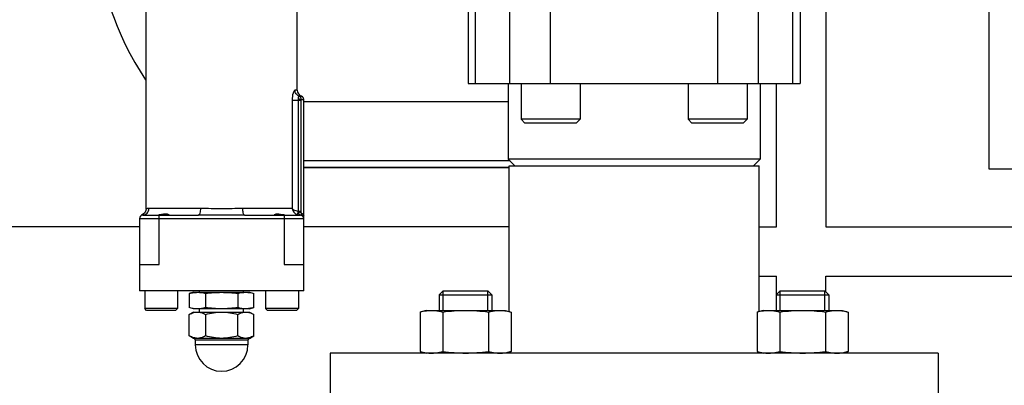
# Model space of a CAD drawing. Header units: millimetres. Extents: x 0 to 1189, y 0 to 841.
# Tile 203 of 217: x 1001.98 to 1013.96, y 560.43 to 564.88. Entities that reach past the tile are written whole.
import ezdxf
from ezdxf.enums import TextEntityAlignment as Align

# ---------------------------------------------------------------- set-up
doc = ezdxf.new("R2010")
doc.units = ezdxf.units.MM
doc.header["$LTSCALE"] = 65.395
doc.layers.get('0').update_dxf_attribs({"linetype": 'CONTINUOUS'})
for name, color, linetype in [('1907_153200_72_ABL618', 7, 'CONTINUOUS'), ('1907_153200_72_T1_PBL631', 7, 'CONTINUOUS'), ('32007_153200_10_ABL632', 7, 'CONTINUOUS'), ('8M32E_GENSET_GRUNDRAHMEN_ABL516', 7, 'CONTINUOUS'), ('8M32E_GENSET_GRUNDRAHMEN_T1_PBL517', 7, 'CONTINUOUS'), ('8M32E_GENSET_VERROHRUNG_ABL518', 7, 'CONTINUOUS'), ('D931_1-M16X60_PBL592', 7, 'CONTINUOUS'), ('D931_1-M16X60_PBL593', 7, 'CONTINUOUS'), ('D934-M16_PBL594', 7, 'CONTINUOUS'), ('D934-M16_PBL595', 7, 'CONTINUOUS'), ('EN1092-1-01A-DN65_PN16-77_5_PBL2197', 7, 'CONTINUOUS'), ('EN1092-1-01A-DN65_PN16-77_5_PBL619', 7, 'CONTINUOUS'), ('links_3_VBL515', 7, 'CONTINUOUS'), ('N4011-C1-142X77_PBL633', 7, 'CONTINUOUS'), ('N4251-B142X76_PBL629', 7, 'CONTINUOUS'), ('PUMPENAGGRR45_125_160_FL-Z-DB50_PBL596', 7, 'CONTINUOUS')]:
    doc.layers.add(name, color=color, linetype=linetype)
doc.styles.get("Standard").update_dxf_attribs({"font": 'txt', "width": 0.6})
doc.dimstyles.new('DIMSTYLE_4', dxfattribs={"dimtxt": 3.5, "dimasz": 3.5, "dimexe": 1.8, "dimexo": 0, "dimgap": 0.875, "dimtad": 1, "dimdec": 0, "dimlfac": 25, "dimdsep": 46, "dimtxsty": 'Standard', "dimblk": '_FILLED', "dimblk1": '_FILLED', "dimblk2": '_FILLED', "dimcen": 0.09, "dimadec": 0, "dimazin": 0, "dimtp": 2, "dimtm": 2, "dimtfac": 1, "dimtdec": 0, "dimtofl": 0, "dimtmove": 0, "dimatfit": 3, "dimldrblk": '_FILLED', "dimfxl": 1, "dimtolj": 1, "dimarcsym": 0})

# ---------------------------------------------------------------- blocks, each defined once
blk = doc.blocks.new('_FILLED')
at = {"color": 0, "linetype": 'ByBlock'}
blk.add_solid([(0, 0), (-1, 0.1671), (-1, -0.1671)], dxfattribs=at)
blk = doc.blocks.new('*D8')
at = {"color": 2, "linetype": 'Continuous'}
for p, q in [((1013.773, 724.373), (1093.933, 724.373)), ((1092.133, 724.373), (1092.133, 628.967)), ((1092.133, 533.561), (1092.133, 628.967)), ((1032.793, 533.561), (1093.933, 533.561))]:
    blk.add_line(p, q, dxfattribs=at)
at = {"color": 2, "linetype": 'Continuous', "xscale": 3.5, "yscale": 3.5, "zscale": 3.5}
for p, rotation in [((1092.133, 724.373), 90), ((1092.133, 533.561), 270)]:
    blk.add_blockref('_FILLED', p, dxfattribs=dict(at, rotation=rotation))
at = {"color": 2, "linetype": 'Continuous', "width": 0.690476}
blk.add_text('4770', height=3.5, rotation=90, dxfattribs=at).set_placement((1091.258, 628.967), align=Align.CENTER)
blk = doc.blocks.new('8M32E_GENSET_GRUNDRAHMEN_T1_PBL517', base_point=(985.693, 558.761))
at = {"layer": '8M32E_GENSET_GRUNDRAHMEN_T1_PBL517', "color": 7, "linetype": 'Continuous'}
for p, q in [((1011.793, 565.545), (1011.793, 562.361)), ((1011.193, 562.361), (1011.193, 564.103)), ((1005.44, 563.081), (1007.938, 563.081)), ((1003.44, 562.361), (997.947, 562.361)), ((1007.938, 562.361), (1005.44, 562.361)), ((1010.982, 562.361), (1011.193, 562.361)), ((1011.793, 562.361), (1019.18, 562.361)), ((1010.982, 561.761), (1011.193, 561.761)), ((1011.193, 561.536), (1011.193, 561.761)), ((1011.793, 561.761), (1019.18, 561.761)), ((1011.793, 561.572), (1011.793, 561.761))]:
    blk.add_line(p, q, dxfattribs=at)
blk = doc.blocks.new('8M32E_GENSET_GRUNDRAHMEN_ABL516', base_point=(985.693, 558.761))
at = {"layer": '8M32E_GENSET_GRUNDRAHMEN_T1_PBL517'}
blk.add_blockref('8M32E_GENSET_GRUNDRAHMEN_T1_PBL517', (985.693, 558.761), dxfattribs=at)
blk = doc.blocks.new('D931_1-M16X60_PBL592', base_point=(1011.51, 560.183))
at = {"layer": 'D931_1-M16X60_PBL592', "color": 7, "linetype": 'Continuous'}
for p, q in [((1011.239, 561.583), (1011.19, 561.534)), ((1011.19, 561.534), (1011.83, 561.534)), ((1011.19, 561.534), (1011.19, 561.343)), ((1011.239, 561.583), (1011.781, 561.583)), ((1011.781, 561.583), (1011.83, 561.534)), ((1011.83, 561.534), (1011.83, 561.343)), ((1011.198, 559.983), (1011.198, 560.023)), ((1011.822, 559.983), (1011.822, 560.023)), ((1010.956, 559.151), (1012.065, 559.151)), ((1010.956, 558.803), (1010.956, 559.151)), ((1011.06, 559.151), (1011.06, 559.183)), ((1011.233, 558.803), (1011.233, 559.151)), ((1011.787, 558.803), (1011.787, 559.151)), ((1011.96, 559.151), (1011.96, 559.183)), ((1012.065, 558.803), (1012.065, 559.151)), ((1011.031, 558.783), (1010.956, 558.803)), ((1011.99, 558.783), (1011.031, 558.783)), ((1011.99, 558.783), (1012.065, 558.803))]:
    blk.add_line(p, q, dxfattribs=at)
at = {"layer": 'D931_1-M16X60_PBL592', "color": 2, "linetype": 'Continuous'}
for p, q in [((1011.239, 561.343), (1011.239, 561.583)), ((1011.781, 561.343), (1011.781, 561.583))]:
    blk.add_line(p, q, dxfattribs=at)
at = {"layer": 'D931_1-M16X60_PBL592', "color": 7, "linetype": 'Continuous'}
for points in [[(1011.032, 558.788), (1011.006, 558.791), (1010.981, 558.797), (1010.956, 558.803)], [(1011.233, 558.803), (1011.168, 558.786), (1011.098, 558.779), (1011.032, 558.788)], [(1011.787, 558.803), (1011.696, 558.791), (1011.51, 558.776), (1011.325, 558.791), (1011.233, 558.803)], [(1011.989, 558.788), (1011.922, 558.779), (1011.853, 558.786), (1011.787, 558.803)], [(1012.065, 558.803), (1012.04, 558.797), (1012.015, 558.791), (1011.989, 558.788)]]:
    blk.add_open_spline(points, degree=3, dxfattribs=at)
blk = doc.blocks.new('D931_1-M16X60_PBL593', base_point=(1007.409, 560.183))
at = {"layer": 'D931_1-M16X60_PBL593', "color": 7, "linetype": 'Continuous'}
for p, q in [((1007.138, 561.583), (1007.089, 561.534)), ((1007.089, 561.534), (1007.729, 561.534)), ((1007.089, 561.534), (1007.089, 561.343)), ((1007.138, 561.583), (1007.68, 561.583)), ((1007.68, 561.583), (1007.729, 561.534)), ((1007.729, 561.534), (1007.729, 561.343)), ((1007.097, 559.983), (1007.097, 560.023)), ((1007.721, 559.983), (1007.721, 560.023)), ((1006.855, 559.151), (1007.963, 559.151)), ((1006.855, 558.803), (1006.855, 559.151)), ((1006.959, 559.151), (1006.959, 559.183)), ((1007.132, 558.803), (1007.132, 559.151)), ((1007.686, 558.803), (1007.686, 559.151)), ((1007.859, 559.151), (1007.859, 559.183)), ((1007.963, 558.803), (1007.963, 559.151)), ((1006.93, 558.783), (1006.855, 558.803)), ((1007.889, 558.783), (1006.93, 558.783)), ((1007.889, 558.783), (1007.963, 558.803))]:
    blk.add_line(p, q, dxfattribs=at)
at = {"layer": 'D931_1-M16X60_PBL593', "color": 2, "linetype": 'Continuous'}
for p, q in [((1007.138, 561.343), (1007.138, 561.583)), ((1007.68, 561.343), (1007.68, 561.583))]:
    blk.add_line(p, q, dxfattribs=at)
at = {"layer": 'D931_1-M16X60_PBL593', "color": 7, "linetype": 'Continuous'}
for points in [[(1006.93, 558.788), (1006.905, 558.791), (1006.88, 558.797), (1006.855, 558.803)], [(1007.132, 558.803), (1007.067, 558.786), (1006.997, 558.779), (1006.93, 558.788)], [(1007.686, 558.803), (1007.594, 558.791), (1007.409, 558.776), (1007.224, 558.791), (1007.132, 558.803)], [(1007.888, 558.788), (1007.821, 558.779), (1007.751, 558.786), (1007.686, 558.803)], [(1007.963, 558.803), (1007.939, 558.797), (1007.913, 558.791), (1007.888, 558.788)]]:
    blk.add_open_spline(points, degree=3, dxfattribs=at)
blk = doc.blocks.new('D934-M16_PBL594', base_point=(1011.51, 561.083))
at = {"layer": 'D934-M16_PBL594', "color": 7, "linetype": 'Continuous'}
for p, q in [((1011.031, 561.343), (1010.956, 561.323)), ((1010.956, 561.323), (1010.956, 560.843)), ((1011.031, 561.343), (1011.99, 561.343)), ((1011.233, 561.323), (1011.233, 560.843)), ((1011.787, 561.323), (1011.787, 560.843)), ((1011.99, 561.343), (1012.065, 561.323)), ((1012.065, 561.323), (1012.065, 560.843)), ((1010.956, 560.843), (1011.031, 560.823)), ((1012.065, 560.843), (1011.99, 560.823))]:
    blk.add_line(p, q, dxfattribs=at)
for centre, start, end in [((1011.095, 561.29), 262.3872, 276.8024), ((1011.926, 561.29), 263.1976, 277.6128)]:
    blk.add_arc(centre, 0.467, start, end, dxfattribs=at)
for points in [[(1010.956, 561.323), (1010.981, 561.33), (1011.007, 561.336), (1011.033, 561.339)], [(1011.033, 561.339), (1011.099, 561.348), (1011.168, 561.341), (1011.233, 561.323)], [(1011.233, 561.323), (1011.325, 561.336), (1011.51, 561.351), (1011.696, 561.336), (1011.787, 561.323)], [(1011.787, 561.323), (1011.852, 561.341), (1011.921, 561.348), (1011.988, 561.339)], [(1011.988, 561.339), (1012.014, 561.336), (1012.039, 561.33), (1012.065, 561.323)], [(1010.956, 560.843), (1010.981, 560.837), (1011.007, 560.831), (1011.033, 560.828)], [(1011.15, 560.827), (1011.178, 560.83), (1011.206, 560.836), (1011.233, 560.843)], [(1011.233, 560.843), (1011.325, 560.831), (1011.51, 560.816), (1011.696, 560.831), (1011.787, 560.843)], [(1011.787, 560.843), (1011.815, 560.836), (1011.843, 560.83), (1011.871, 560.827)], [(1011.988, 560.828), (1012.014, 560.831), (1012.039, 560.837), (1012.065, 560.843)]]:
    blk.add_open_spline(points, degree=3, dxfattribs=at)
blk = doc.blocks.new('D934-M16_PBL595', base_point=(1007.409, 561.083))
at = {"layer": 'D934-M16_PBL595', "color": 7, "linetype": 'Continuous'}
for p, q in [((1006.93, 561.343), (1006.855, 561.323)), ((1006.855, 561.323), (1006.855, 560.843)), ((1006.93, 561.343), (1007.889, 561.343)), ((1007.132, 561.323), (1007.132, 560.843)), ((1007.686, 561.323), (1007.686, 560.843)), ((1007.889, 561.343), (1007.963, 561.323)), ((1007.963, 561.323), (1007.963, 560.843)), ((1006.855, 560.843), (1006.93, 560.823)), ((1007.963, 560.843), (1007.889, 560.823))]:
    blk.add_line(p, q, dxfattribs=at)
for centre, start, end in [((1006.993, 561.29), 262.3872, 276.8024), ((1007.825, 561.29), 263.1976, 277.6128)]:
    blk.add_arc(centre, 0.467, start, end, dxfattribs=at)
for points in [[(1006.855, 561.323), (1006.88, 561.33), (1006.906, 561.336), (1006.932, 561.339)], [(1006.932, 561.339), (1006.998, 561.348), (1007.067, 561.341), (1007.132, 561.323)], [(1007.132, 561.323), (1007.224, 561.336), (1007.409, 561.351), (1007.594, 561.336), (1007.686, 561.323)], [(1007.686, 561.323), (1007.751, 561.341), (1007.82, 561.348), (1007.887, 561.339)], [(1007.887, 561.339), (1007.912, 561.336), (1007.938, 561.33), (1007.963, 561.323)], [(1006.855, 560.843), (1006.88, 560.837), (1006.906, 560.831), (1006.932, 560.828)], [(1007.049, 560.827), (1007.077, 560.83), (1007.105, 560.836), (1007.132, 560.843)], [(1007.132, 560.843), (1007.224, 560.831), (1007.409, 560.816), (1007.594, 560.831), (1007.686, 560.843)], [(1007.686, 560.843), (1007.714, 560.836), (1007.741, 560.83), (1007.769, 560.827)], [(1007.887, 560.828), (1007.912, 560.831), (1007.938, 560.837), (1007.963, 560.843)]]:
    blk.add_open_spline(points, degree=3, dxfattribs=at)
blk = doc.blocks.new('PUMPENAGGRR45_125_160_FL-Z-DB50_PBL596', base_point=(1018.2, 567.313))
at = {"layer": 'PUMPENAGGRR45_125_160_FL-Z-DB50_PBL596', "color": 7, "linetype": 'Continuous'}
for p, q in [((1013.78, 563.063), (1013.78, 572.343)), ((1003.52, 562.577), (1003.52, 565.707)), ((1007.44, 565.103), (1007.44, 564.103)), ((1011.48, 565.103), (1011.48, 564.103)), ((1005.36, 564.023), (1005.36, 565.003)), ((1007.44, 564.103), (1011.48, 564.103)), ((1007.928, 564.103), (1007.928, 563.183)), ((1008.084, 564.103), (1008.084, 563.671)), ((1008.804, 564.103), (1008.804, 563.671)), ((1010.116, 564.103), (1010.116, 563.671)), ((1010.836, 564.103), (1010.836, 563.671)), ((1010.992, 564.103), (1010.992, 563.183)), ((1005.44, 561.583), (1005.44, 563.91)), ((1008.804, 563.671), (1008.084, 563.671)), ((1008.132, 563.623), (1008.084, 563.671)), ((1008.756, 563.623), (1008.804, 563.671)), ((1010.836, 563.671), (1010.116, 563.671)), ((1010.164, 563.623), (1010.116, 563.671)), ((1010.788, 563.623), (1010.836, 563.671)), ((1008.756, 563.623), (1008.132, 563.623)), ((1010.788, 563.623), (1010.164, 563.623)), ((1010.992, 563.183), (1007.928, 563.183)), ((1008.008, 563.103), (1007.928, 563.183)), ((1010.912, 563.103), (1010.992, 563.183)), ((1018.78, 563.063), (1013.78, 563.063)), ((1003.44, 562.463), (1003.44, 561.583)), ((1003.487, 562.512), (1003.467, 562.501)), ((1003.467, 562.501), (1003.467, 562.501)), ((1003.48, 562.503), (1004.16, 562.503)), ((1003.68, 562.504), (1003.672, 562.503)), ((1003.687, 562.504), (1003.68, 562.504)), ((1004.72, 562.503), (1005.4, 562.503)), ((1005.2, 562.504), (1005.192, 562.504)), ((1005.207, 562.503), (1005.2, 562.504)), ((1005.4, 562.505), (1005.404, 562.504)), ((1005.404, 562.504), (1005.409, 562.503)), ((1005.409, 562.503), (1005.41, 562.503)), ((1005.41, 562.503), (1005.41, 562.503)), ((1005.412, 562.504), (1005.411, 562.506)), ((1005.412, 562.504), (1005.412, 562.504)), ((1003.44, 561.903), (1003.68, 561.903)), ((1005.2, 561.903), (1005.44, 561.903)), ((1005.44, 561.583), (1003.44, 561.583)), ((1003.504, 561.583), (1003.504, 561.367)), ((1003.904, 561.583), (1003.904, 561.367)), ((1004.1, 561.563), (1004.047, 561.549)), ((1004.047, 561.549), (1004.047, 561.377)), ((1004.1, 561.563), (1004.78, 561.563)), ((1004.172, 561.563), (1004.172, 561.583)), ((1004.243, 561.549), (1004.243, 561.377)), ((1004.636, 561.549), (1004.636, 561.377)), ((1004.708, 561.563), (1004.708, 561.583)), ((1004.78, 561.563), (1004.832, 561.549)), ((1004.832, 561.377), (1004.832, 561.549)), ((1004.975, 561.583), (1004.975, 561.367)), ((1005.375, 561.583), (1005.375, 561.367)), ((1003.904, 561.367), (1003.504, 561.367)), ((1003.528, 561.343), (1003.504, 561.367)), ((1003.88, 561.343), (1003.904, 561.367)), ((1004.1, 561.363), (1004.047, 561.377)), ((1004.78, 561.363), (1004.1, 561.363)), ((1004.172, 561.323), (1004.172, 561.363)), ((1004.708, 561.323), (1004.708, 561.363)), ((1004.78, 561.363), (1004.832, 561.377)), ((1005.375, 561.367), (1004.975, 561.367)), ((1004.999, 561.343), (1004.975, 561.367)), ((1005.351, 561.343), (1005.375, 561.367)), ((1003.88, 561.343), (1003.528, 561.343)), ((1004.1, 561.323), (1004.047, 561.293)), ((1004.047, 561.034), (1004.047, 561.293)), ((1004.1, 561.323), (1004.78, 561.323)), ((1004.243, 561.293), (1004.243, 561.034)), ((1004.636, 561.034), (1004.636, 561.293)), ((1004.78, 561.323), (1004.832, 561.293)), ((1004.832, 561.034), (1004.832, 561.293)), ((1005.351, 561.343), (1004.999, 561.343)), ((1004.1, 561.003), (1004.047, 561.034)), ((1004.78, 561.003), (1004.1, 561.003)), ((1004.78, 561.003), (1004.832, 561.034)), ((1004.12, 560.983), (1004.12, 560.923)), ((1004.76, 560.983), (1004.76, 560.923))]:
    blk.add_line(p, q, dxfattribs=at)
at = {"layer": 'PUMPENAGGRR45_125_160_FL-Z-DB50_PBL596', "color": 9, "linetype": 'Continuous'}
for p, q in [((1008.444, 564.103), (1008.444, 565.866)), ((1010.476, 565.866), (1010.476, 564.103)), ((1007.531, 564.103), (1007.531, 565.103)), ((1007.945, 565.103), (1007.945, 564.103)), ((1010.974, 564.103), (1010.974, 565.103)), ((1011.389, 565.103), (1011.389, 564.103)), ((1005.36, 564.023), (1005.333, 564.023)), ((1005.298, 563.903), (1005.408, 563.903)), ((1005.298, 563.903), (1005.298, 562.583)), ((1005.37, 563.903), (1005.37, 562.546)), ((1005.413, 563.948), (1005.385, 563.948)), ((1005.408, 563.903), (1005.408, 563.904)), ((1005.408, 562.546), (1005.408, 563.903)), ((1005.41, 563.91), (1005.44, 563.91)), ((1004.182, 562.583), (1003.556, 562.583)), ((1005.298, 562.583), (1004.697, 562.583)), ((1003.44, 562.463), (1005.44, 562.463)), ((1003.68, 561.903), (1003.68, 562.503)), ((1005.2, 562.503), (1005.2, 561.903)), ((1005.371, 562.541), (1005.36, 562.508)), ((1005.408, 562.546), (1005.37, 562.546)), ((1005.387, 562.503), (1005.387, 562.508)), ((1005.4, 562.505), (1005.4, 562.503)), ((1004.12, 560.983), (1004.76, 560.983)), ((1004.76, 560.923), (1004.12, 560.923))]:
    blk.add_line(p, q, dxfattribs=at)
blk.add_lwpolyline([(1005.408, 563.904), (1005.408, 563.905), (1005.408, 563.906), (1005.409, 563.907), (1005.409, 563.908), (1005.409, 563.909), (1005.41, 563.91), (1005.41, 563.91)], dxfattribs=at)
at = {"layer": 'PUMPENAGGRR45_125_160_FL-Z-DB50_PBL596', "color": 7, "linetype": 'Continuous'}
for points in [[(1003.52, 562.577), (1003.518, 562.56), (1003.51, 562.538), (1003.504, 562.529), (1003.487, 562.512)], [(1005.414, 562.501), (1005.413, 562.501), (1005.411, 562.502), (1005.41, 562.503)]]:
    blk.add_lwpolyline(points, dxfattribs=at)
for centre, radius, start, end in [((1005.44, 564.023), 0.08, 180, 250.5288), ((1005.4, 563.91), 0.04, 0, 70.5288), ((1003.48, 562.463), 0.04, 90, 180), ((1005.433, 562.688), 0.186, 255.5786, 255.9125), ((1005.436, 562.7), 0.198, 255.9194, 256.9168), ((1005.441, 562.718), 0.217, 256.9188, 258.0561), ((1005.444, 562.736), 0.235, 258.0534, 259.0403), ((1005.4, 562.463), 0.04, 0, 90), ((1004.1, 560.983), 0.02, 0, 90), ((1004.78, 560.983), 0.02, 90, 180), ((1004.44, 560.923), 0.32, 180, 360)]:
    blk.add_arc(centre, radius, start, end, dxfattribs=at)
at = {"layer": 'PUMPENAGGRR45_125_160_FL-Z-DB50_PBL596', "color": 9, "linetype": 'Continuous'}
for centre, radius, start, end in [((1005.387, 562.584), 0.0807, 250.074, 269.9281), ((1005.272, 562.535), 0.0994, 3.1722, 6.4663), ((1005.319, 562.532), 0.0522, 6.019, 9.7818), ((1005.117, 562.546), 0.291, 356.6649, 357.9241), ((1005.106, 562.546), 0.302, 357.925, 0.01), ((1005.44, 562.529), 0.0368, 219.2368, 220.0391), ((1005.44, 562.529), 0.0366, 220.0392, 220.7529), ((1005.439, 562.528), 0.0361, 220.7437, 225.7265), ((1005.439, 562.529), 0.0364, 225.7305, 232.2023), ((1005.439, 562.528), 0.0362, 232.1904, 238.6534)]:
    blk.add_arc(centre, radius, start, end, dxfattribs=at)
for points, knots in [([(1005.333, 564.023), (1005.328, 564.023), (1005.317, 564.009), (1005.303, 563.971), (1005.298, 563.932), (1005.298, 563.903)], [0, 0, 0, 0, 0.118352, 0.342961, 1, 1, 1, 1]), ([(1005.385, 563.948), (1005.369, 563.954), (1005.342, 563.975), (1005.333, 564.008), (1005.333, 564.023)], [0, 0, 0, 0, 0.509556, 1, 1, 1, 1]), ([(1005.385, 563.948), (1005.381, 563.948), (1005.374, 563.935), (1005.372, 563.925), (1005.371, 563.917)], [0, 0, 0, 0, 0.32373, 1, 1, 1, 1]), ([(1005.371, 563.917), (1005.375, 563.917), (1005.388, 563.915), (1005.403, 563.912), (1005.408, 563.904)], [0, 0, 0, 0, 0.311438, 1, 1, 1, 1]), ([(1003.48, 562.503), (1003.499, 562.503), (1003.541, 562.521), (1003.556, 562.563), (1003.556, 562.583)], [0, 0, 0, 0, 0.49279, 1, 1, 1, 1]), ([(1003.556, 562.583), (1003.551, 562.583), (1003.542, 562.583), (1003.53, 562.58), (1003.523, 562.579), (1003.52, 562.576), (1003.52, 562.577)], [0, 0, 0, 0, 0.426153, 0.737731, 0.932085, 1, 1, 1, 1]), ([(1004.182, 562.583), (1004.182, 562.564), (1004.18, 562.541), (1004.169, 562.503), (1004.16, 562.503)], [0, 0, 0, 0, 0.668158, 1, 1, 1, 1]), ([(1004.72, 562.503), (1004.71, 562.503), (1004.699, 562.541), (1004.697, 562.564), (1004.697, 562.583)], [0, 0, 0, 0, 0.331842, 1, 1, 1, 1]), ([(1005.37, 562.546), (1005.362, 562.548), (1005.336, 562.555), (1005.309, 562.568), (1005.298, 562.583)], [0, 0, 0, 0, 0.30285, 1, 1, 1, 1]), ([(1004.72, 562.503), (1004.627, 562.503), (1004.44, 562.499), (1004.253, 562.503), (1004.16, 562.503)], [0, 0, 0, 0, 0.498597, 1, 1, 1, 1]), ([(1005.408, 562.535), (1005.406, 562.536), (1005.394, 562.539), (1005.382, 562.54), (1005.371, 562.541)], [0, 0, 0, 0, 0.138142, 1, 1, 1, 1]), ([(1005.407, 562.529), (1005.406, 562.53), (1005.394, 562.535), (1005.382, 562.536), (1005.371, 562.537)], [0, 0, 0, 0, 0.145885, 1, 1, 1, 1]), ([(1005.407, 562.529), (1005.407, 562.526), (1005.407, 562.518), (1005.409, 562.51), (1005.411, 562.506)], [0, 0, 0, 0, 0.328593, 1, 1, 1, 1]), ([(1005.407, 562.529), (1005.416, 562.524), (1005.427, 562.519), (1005.44, 562.508), (1005.44, 562.503)], [0, 0, 0, 0, 0.67416, 1, 1, 1, 1]), ([(1005.44, 562.503), (1005.44, 562.499), (1005.43, 562.493), (1005.423, 562.496), (1005.421, 562.498)], [0, 0, 0, 0, 0.618168, 1, 1, 1, 1])]:
    blk.add_open_spline(points, degree=3, knots=knots, dxfattribs=at)
at = {"layer": 'PUMPENAGGRR45_125_160_FL-Z-DB50_PBL596', "color": 7, "linetype": 'Continuous'}
for points in [[(1005.371, 563.917), (1005.371, 563.913), (1005.37, 563.908), (1005.37, 563.903)], [(1004.047, 561.549), (1004.065, 561.554), (1004.082, 561.558), (1004.1, 561.56)], [(1004.1, 561.56), (1004.115, 561.562), (1004.13, 561.563), (1004.145, 561.563)], [(1004.145, 561.563), (1004.178, 561.563), (1004.211, 561.558), (1004.243, 561.549)], [(1004.243, 561.549), (1004.308, 561.558), (1004.374, 561.563), (1004.44, 561.563)], [(1004.44, 561.563), (1004.505, 561.563), (1004.571, 561.558), (1004.636, 561.549)], [(1004.636, 561.549), (1004.668, 561.558), (1004.701, 561.563), (1004.734, 561.563)], [(1004.734, 561.563), (1004.767, 561.563), (1004.8, 561.558), (1004.832, 561.549)], [(1004.145, 561.363), (1004.112, 561.363), (1004.079, 561.369), (1004.047, 561.377)], [(1004.243, 561.377), (1004.211, 561.369), (1004.178, 561.363), (1004.145, 561.363)], [(1004.44, 561.363), (1004.374, 561.363), (1004.308, 561.369), (1004.243, 561.377)], [(1004.636, 561.377), (1004.571, 561.369), (1004.505, 561.363), (1004.44, 561.363)], [(1004.734, 561.363), (1004.701, 561.363), (1004.668, 561.369), (1004.636, 561.377)], [(1004.779, 561.367), (1004.764, 561.364), (1004.749, 561.363), (1004.734, 561.363)], [(1004.832, 561.377), (1004.815, 561.373), (1004.797, 561.369), (1004.779, 561.367)], [(1004.047, 561.293), (1004.064, 561.303), (1004.083, 561.312), (1004.102, 561.317)], [(1004.102, 561.317), (1004.116, 561.321), (1004.131, 561.323), (1004.145, 561.323)], [(1004.243, 561.293), (1004.307, 561.311), (1004.373, 561.323), (1004.44, 561.323)], [(1004.44, 561.323), (1004.506, 561.323), (1004.572, 561.311), (1004.636, 561.293)], [(1004.102, 561.01), (1004.083, 561.015), (1004.064, 561.024), (1004.047, 561.034)], [(1004.145, 561.003), (1004.131, 561.003), (1004.116, 561.006), (1004.102, 561.01)], [(1004.44, 561.003), (1004.373, 561.003), (1004.307, 561.015), (1004.243, 561.034)], [(1004.636, 561.034), (1004.572, 561.015), (1004.506, 561.003), (1004.44, 561.003)], [(1004.777, 561.01), (1004.763, 561.006), (1004.749, 561.003), (1004.734, 561.003)], [(1004.832, 561.034), (1004.815, 561.024), (1004.797, 561.015), (1004.777, 561.01)]]:
    blk.add_open_spline(points, degree=3, dxfattribs=at)
at = {"layer": 'PUMPENAGGRR45_125_160_FL-Z-DB50_PBL596', "color": 9, "linetype": 'Continuous'}
for points in [[(1005.41, 563.91), (1005.41, 563.925), (1005.399, 563.943), (1005.385, 563.948)], [(1004.44, 562.577), (1004.354, 562.577), (1004.268, 562.583), (1004.182, 562.583)], [(1004.697, 562.583), (1004.611, 562.583), (1004.526, 562.577), (1004.44, 562.577)], [(1005.298, 562.583), (1005.303, 562.551), (1005.329, 562.519), (1005.36, 562.508)], [(1005.371, 562.537), (1005.372, 562.526), (1005.378, 562.514), (1005.387, 562.508)]]:
    blk.add_open_spline(points, degree=3, dxfattribs=at)
at = {"layer": 'PUMPENAGGRR45_125_160_FL-Z-DB50_PBL596', "color": 7, "linetype": 'Continuous'}
for points, knots in [([(1003.798, 562.507), (1003.793, 562.51), (1003.756, 562.521), (1003.718, 562.508), (1003.687, 562.504)], [0, 0, 0, 0, 0.161264, 1, 1, 1, 1]), ([(1003.799, 562.503), (1003.8, 562.503), (1003.803, 562.505), (1003.799, 562.506), (1003.798, 562.507)], [0, 0, 0, 0, 0.384912, 1, 1, 1, 1]), ([(1005.081, 562.507), (1005.08, 562.506), (1005.077, 562.505), (1005.08, 562.503), (1005.08, 562.503)], [0, 0, 0, 0, 0.615309, 1, 1, 1, 1]), ([(1005.192, 562.504), (1005.18, 562.506), (1005.145, 562.513), (1005.103, 562.52), (1005.081, 562.507)], [0, 0, 0, 0, 0.332877, 1, 1, 1, 1]), ([(1005.41, 562.503), (1005.411, 562.503), (1005.412, 562.502), (1005.412, 562.503), (1005.412, 562.504)], [0, 0, 0, 0, 0.64847, 1, 1, 1, 1]), ([(1004.145, 561.323), (1004.171, 561.323), (1004.205, 561.314), (1004.236, 561.298), (1004.243, 561.293)], [0, 0, 0, 0, 0.737012, 1, 1, 1, 1]), ([(1004.636, 561.293), (1004.644, 561.298), (1004.674, 561.314), (1004.709, 561.323), (1004.734, 561.323)], [0, 0, 0, 0, 0.263004, 1, 1, 1, 1]), ([(1004.734, 561.323), (1004.759, 561.323), (1004.794, 561.314), (1004.824, 561.298), (1004.832, 561.293)], [0, 0, 0, 0, 0.737004, 1, 1, 1, 1]), ([(1004.243, 561.034), (1004.236, 561.029), (1004.205, 561.013), (1004.171, 561.003), (1004.145, 561.003)], [0, 0, 0, 0, 0.262988, 1, 1, 1, 1]), ([(1004.734, 561.003), (1004.709, 561.003), (1004.674, 561.013), (1004.644, 561.029), (1004.636, 561.034)], [0, 0, 0, 0, 0.737004, 1, 1, 1, 1])]:
    blk.add_open_spline(points, degree=3, knots=knots, dxfattribs=at)
blk = doc.blocks.new('EN1092-1-01A-DN65_PN16-77_5_PBL619', base_point=(1009.46, 560.423))
at = {"layer": 'EN1092-1-01A-DN65_PN16-77_5_PBL619', "color": 7, "linetype": 'Continuous'}
for p, q in [((1013.16, 560.823), (1005.76, 560.823)), ((1005.76, 560.823), (1005.76, 560.023)), ((1013.16, 560.823), (1013.16, 560.023)), ((1013.16, 560.023), (1005.76, 560.023))]:
    blk.add_line(p, q, dxfattribs=at)
blk = doc.blocks.new('1907_153200_72_T1_PBL631', base_point=(1009.46, 561.963))
at = {"layer": '1907_153200_72_T1_PBL631', "color": 7, "linetype": 'Continuous'}
for p, q in [((1007.938, 563.103), (1010.982, 563.103)), ((1007.938, 561.33), (1007.938, 563.103)), ((1010.982, 561.33), (1010.982, 563.103)), ((1007.938, 560.823), (1007.938, 560.837)), ((1010.982, 560.823), (1010.982, 560.837))]:
    blk.add_line(p, q, dxfattribs=at)
blk = doc.blocks.new('1907_153200_72_ABL618', base_point=(1009.46, 561.563))
at = {"layer": '1907_153200_72_T1_PBL631'}
blk.add_blockref('1907_153200_72_T1_PBL631', (1009.46, 561.963), dxfattribs=at)
at = {"layer": 'EN1092-1-01A-DN65_PN16-77_5_PBL619'}
blk.add_blockref('EN1092-1-01A-DN65_PN16-77_5_PBL619', (1009.46, 560.423), dxfattribs=at)
blk = doc.blocks.new('N4251-B142X76_PBL629', base_point=(1006.695, 563.121))
at = {"layer": 'N4251-B142X76_PBL629', "color": 7, "linetype": 'Continuous'}
for p, q in [((1007.95, 563.161), (1005.44, 563.161)), ((1007.938, 563.081), (1005.44, 563.081))]:
    blk.add_line(p, q, dxfattribs=at)
blk = doc.blocks.new('N4011-C1-142X77_PBL633', base_point=(1006.695, 563.521))
at = {"layer": 'N4011-C1-142X77_PBL633', "color": 7, "linetype": 'Continuous'}
for p, q in [((1007.928, 563.881), (1005.44, 563.881)), ((1007.95, 563.161), (1005.44, 563.161))]:
    blk.add_line(p, q, dxfattribs=at)
blk = doc.blocks.new('EN1092-1-01A-DN65_PN16-77_5_PBL2197', base_point=(1003.203, 566.046))
at = {"layer": 'EN1092-1-01A-DN65_PN16-77_5_PBL2197', "color": 7, "linetype": 'Continuous'}
for start, end in [(151.8832, 167.4402), (183.0604, 213.6989)]:
    blk.add_arc((1006.593, 566.201), 3.7, start, end, dxfattribs=at)
blk = doc.blocks.new('32007_153200_10_ABL632', base_point=(1005.421, 565.553))
at = {"layer": 'EN1092-1-01A-DN65_PN16-77_5_PBL2197'}
blk.add_blockref('EN1092-1-01A-DN65_PN16-77_5_PBL2197', (1003.203, 566.046), dxfattribs=at)
at = {"layer": 'N4011-C1-142X77_PBL633'}
blk.add_blockref('N4011-C1-142X77_PBL633', (1006.695, 563.521), dxfattribs=at)
blk = doc.blocks.new('8M32E_GENSET_VERROHRUNG_ABL518', base_point=(990.793, 602.121))
at = {"layer": '1907_153200_72_ABL618'}
blk.add_blockref('1907_153200_72_ABL618', (1009.46, 561.563), dxfattribs=at)
at = {"layer": '32007_153200_10_ABL632'}
blk.add_blockref('32007_153200_10_ABL632', (1005.421, 565.553), dxfattribs=at)
at = {"layer": 'D931_1-M16X60_PBL592'}
blk.add_blockref('D931_1-M16X60_PBL592', (1011.51, 560.183), dxfattribs=at)
at = {"layer": 'D931_1-M16X60_PBL593'}
blk.add_blockref('D931_1-M16X60_PBL593', (1007.409, 560.183), dxfattribs=at)
at = {"layer": 'D934-M16_PBL594'}
blk.add_blockref('D934-M16_PBL594', (1011.51, 561.083), dxfattribs=at)
at = {"layer": 'D934-M16_PBL595'}
blk.add_blockref('D934-M16_PBL595', (1007.409, 561.083), dxfattribs=at)
at = {"layer": 'N4251-B142X76_PBL629'}
blk.add_blockref('N4251-B142X76_PBL629', (1006.695, 563.121), dxfattribs=at)
at = {"layer": 'PUMPENAGGRR45_125_160_FL-Z-DB50_PBL596'}
blk.add_blockref('PUMPENAGGRR45_125_160_FL-Z-DB50_PBL596', (1018.2, 567.313), dxfattribs=at)
blk = doc.blocks.new('LINKS_3_VBL515', base_point=(988.947, 632.779))
at = {"layer": '8M32E_GENSET_GRUNDRAHMEN_ABL516'}
blk.add_blockref('8M32E_GENSET_GRUNDRAHMEN_ABL516', (985.693, 558.761), dxfattribs=at)
at = {"layer": '8M32E_GENSET_VERROHRUNG_ABL518'}
blk.add_blockref('8M32E_GENSET_VERROHRUNG_ABL518', (990.793, 602.121), dxfattribs=at)

msp = doc.modelspace()

# ---------------------------------------------------------------- block references
at = {"layer": 'links_3_VBL515'}
msp.add_blockref('LINKS_3_VBL515', (988.94662, 632.77949), dxfattribs=at)

# ---------------------------------------------------------------- dimensions: what is measured, and where the dimension line sits
at = {"color": 2, "linetype": 'Continuous'}
dim = msp.add_linear_dim(base=(1092.13266, 724.37282), p1=(1032.7925, 533.56074), p2=(1013.7725, 724.37282), angle=90, dimstyle='DIMSTYLE_4', dxfattribs=at)
dim.commit()
dim.dimension.update_dxf_attribs({"geometry": '*D8', "text_midpoint": (1092.13266, 628.63344), "dimtype": 160})

doc.saveas('drawing.dxf')
